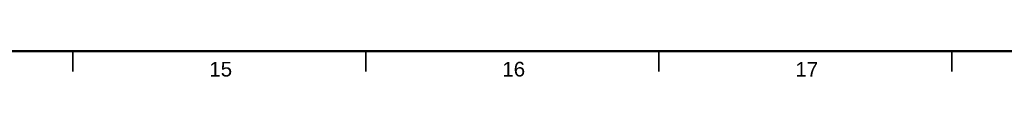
# Model space of a CAD drawing. Header units: millimetres. Extents: x 4 to 1188, y 1 to 840.
# Tile 138 of 197: x 685.46 to 853.46, y 0.57 to 5. Entities that reach past the tile are written whole.
import ezdxf

# ---------------------------------------------------------------- set-up
doc = ezdxf.new("R2010")
doc.units = ezdxf.units.MM
doc.layers.add('256', color=7, linetype='Continuous')
doc.styles.add('Arial Unicode MS', font='Arial Unicode MS')

msp = doc.modelspace()

# ---------------------------------------------------------------- linework, layer by layer
at = {"layer": '256', "color": 18, "linetype": 'Continuous', "lineweight": 50}
msp.add_line((1184, 5), (23, 5), dxfattribs=at)
at = {"layer": '256', "color": 18, "linetype": 'Continuous', "lineweight": 35}
for p, q in [((694.5, 5), (694.5, 1.5)), ((744.5, 5), (744.5, 1.5)), ((794.5, 5), (794.5, 1.5)), ((844.5, 5), (844.5, 1.5))]:
    msp.add_line(p, q, dxfattribs=at)

# ---------------------------------------------------------------- texts
at = {"layer": '256', "color": 18, "linetype": 'Continuous', "lineweight": 13, "char_height": 2.5, "attachment_point": 7, "line_spacing_factor": 1.047437, "style": 'Arial Unicode MS'}
for s, insert in [('\\fArial Unicode MS|b0|i0;\\W1.0000;15', (717.8151, 0.6173)), ('\\fArial Unicode MS|b0|i0;\\W1.0000;16', (767.8151, 0.6173)), ('\\fArial Unicode MS|b0|i0;\\W1.0000;17', (817.8151, 0.6173))]:
    msp.add_mtext(s, dxfattribs=dict(at, insert=insert))

doc.saveas('drawing.dxf')
